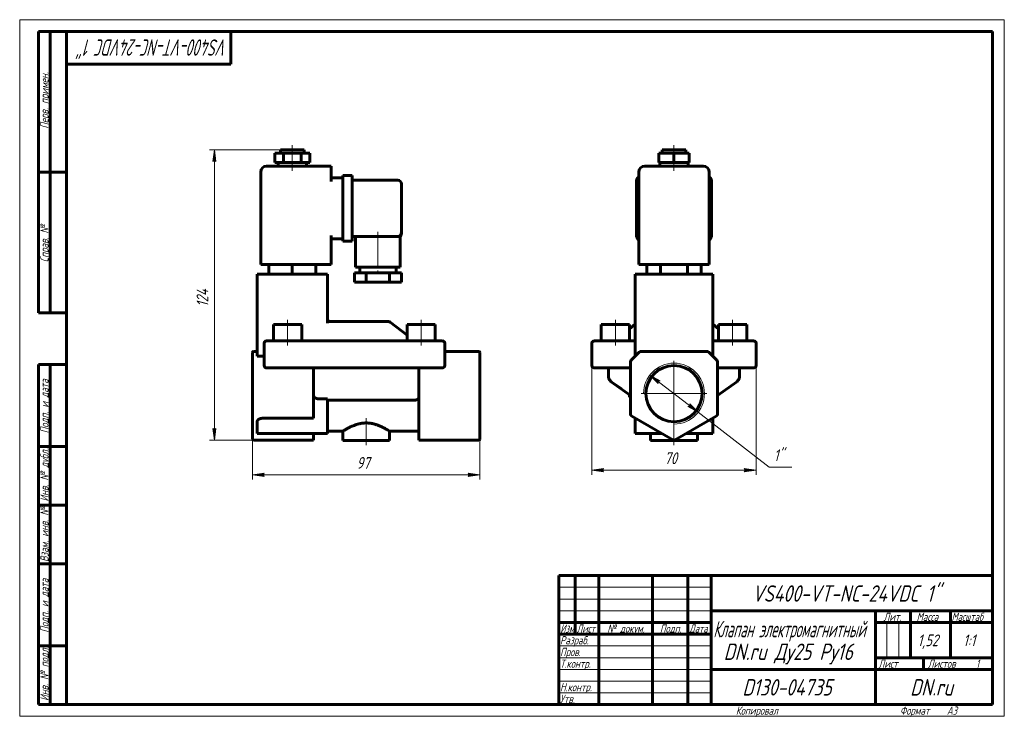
# Model space of a CAD drawing. Header units: millimetres. Extents: x 0 to 420, y 0 to 297.
import ezdxf

# ---------------------------------------------------------------- set-up
doc = ezdxf.new("R2010")
doc.units = ezdxf.units.MM
for name, pattern in [('K5LT_AXLED', [19.5, 15, -1.5, 1.5, -1.5]), ('K5LT_BASIC', [0]), ('K5LT_THIN', [0])]:
    doc.linetypes.add(name, pattern=pattern)
doc.layers.add('Системный слой', color=7, linetype='Continuous')
doc.layers.add('Системный слой (1)', color=251, linetype='Continuous', true_color=0x6c6c6c)
doc.styles.add('KDIMTEXTSTYLE', font='GOST_AU.SHX', dxfattribs={"width": 0.96, "oblique": 15, "height": 5})
doc.styles.add('KTEXTSTYLE', font='GOST_AU.SHX', dxfattribs={"width": 0.96, "height": 5})
doc.dimstyles.new('KDIMSTYLE (1.00)', dxfattribs={"dimtxt": 5, "dimasz": 1, "dimexe": 2, "dimexo": 0, "dimgap": 1, "dimtad": 1, "dimtxsty": 'KDIMTEXTSTYLE', "dimsah": 1, "dimcen": 0, "dimdle": 1, "dimadec": 0, "dimazin": 0, "dimtfac": 0.667, "dimtmove": 0, "dimatfit": 3, "dimfxl": 1, "dimtvp": 1, "dimtolj": 1, "dimtzin": 0, "dimarcsym": 0})

# ---------------------------------------------------------------- blocks, each defined once
blk = doc.blocks.new('U0')
at = {"layer": 'Системный слой (1)', "color": 150, "linetype": 'K5LT_BASIC', "lineweight": 60, "true_color": 0x0080ff}
for p, q in [((262.6, 163.88), (262.6, 163.87)), ((262.6, 163.87), (262.6, 163.88)), ((262.6, 163.88), (262.6, 163.88))]:
    blk.add_line(p, q, dxfattribs=at)
blk = doc.blocks.new('U1')
at = {"layer": 'Системный слой (1)', "color": 150, "linetype": 'K5LT_BASIC', "lineweight": 60, "true_color": 0x0080ff}
for p, q in [((295.6, 163.88), (295.6, 163.87)), ((295.6, 163.87), (295.6, 163.88)), ((295.6, 163.88), (295.6, 163.88))]:
    blk.add_line(p, q, dxfattribs=at)
blk = doc.blocks.new('D0')
at = {"layer": 'Системный слой (1)'}
for points in [[(244.1, 104.96), (249.1, 105.61), (248.6, 104.96), (249.1, 104.3)], [(309.1, 104.3), (314.1, 104.96), (309.1, 105.61), (309.6, 104.96)]]:
    blk.add_hatch(color=7, dxfattribs=at).paths.add_polyline_path(points)
at = {"layer": 'Системный слой (1)', "color": 7, "linetype": 'K5LT_THIN', "lineweight": 18}
for p, q in [((244.1, 154.32), (244.1, 102.96)), ((314.1, 154.32), (314.1, 102.96)), ((244.1, 104.96), (249.1, 105.61)), ((249.1, 105.61), (248.6, 104.96)), ((309.6, 104.96), (309.1, 105.61)), ((309.1, 105.61), (314.1, 104.96)), ((249.1, 104.3), (244.1, 104.96)), ((248.6, 104.96), (249.1, 104.3)), ((314.1, 104.96), (309.1, 104.3)), ((309.1, 104.3), (309.6, 104.96))]:
    blk.add_line(p, q, dxfattribs=at)
blk.add_wipeout([(275.02, 105.96), (275.02, 113.34), (282.86, 113.34), (282.86, 105.96)]).dxf.layer = 'Системный слой (1)'
blk.add_line((244.1, 104.96), (314.1, 104.96), dxfattribs=at)
at = {"layer": 'Системный слой (1)', "color": 7, "insert": (275.02, 112.54), "char_height": 5, "attachment_point": 1, "style": 'KTEXTSTYLE'}
blk.add_mtext('\\H5.0;\\W1.000;\\Q15;\\Q15;\\W0.965;70', dxfattribs=at)
blk = doc.blocks.new('KDIMARROW_01')
at = {"layer": 'Системный слой'}
blk.add_hatch(color=0, dxfattribs=at).paths.add_polyline_path([(-5, -0.66), (0, 0), (-5, 0.66), (-4.5, 0)])
at = {"layer": 'Системный слой', "color": 0, "linetype": 'K5LT_THIN', "lineweight": 18}
for p, q in [((-4.5, 0), (-5, 0.66)), ((-5, 0.66), (0, 0)), ((0, 0), (-5, -0.66)), ((-5, -0.66), (-4.5, 0))]:
    blk.add_line(p, q, dxfattribs=at)
at = {"layer": 'Системный слой (1)', "color": 0, "linetype": 'K5LT_THIN', "lineweight": 18}
blk.add_line((99.29, 137.57), (98.29, 137.57), dxfattribs=at)
blk = doc.blocks.new('D1')
at = {"layer": 'Системный слой (1)'}
for points in [[(273.17, 142.97), (268.81, 145.5), (272.36, 141.93), (272.37, 142.75)], [(289.4, 129.63), (285.84, 133.2), (285.84, 132.38), (285.04, 132.16)]]:
    blk.add_hatch(color=7, dxfattribs=at).paths.add_polyline_path(points)
at = {"layer": 'Системный слой (1)', "color": 7, "linetype": 'K5LT_THIN', "lineweight": 18}
for p, q in [((268.81, 145.5), (273.17, 142.97)), ((272.36, 141.93), (268.81, 145.5)), ((268.81, 145.5), (289.4, 129.63)), ((273.17, 142.97), (272.37, 142.75)), ((272.37, 142.75), (272.36, 141.93)), ((285.04, 132.16), (285.84, 132.38)), ((289.4, 129.63), (285.04, 132.16)), ((285.84, 132.38), (285.84, 133.2)), ((285.84, 133.2), (289.4, 129.63))]:
    blk.add_line(p, q, dxfattribs=at)
blk.add_wipeout([(321.71, 107.28), (321.71, 114.66), (327.14, 114.66), (327.14, 107.28)]).dxf.layer = 'Системный слой (1)'
for p, q in [((289.4, 129.63), (319.71, 106.28)), ((319.71, 106.28), (329.36, 106.28))]:
    blk.add_line(p, q, dxfattribs=at)
at = {"layer": 'Системный слой (1)', "color": 7, "insert": (321.71, 113.86), "char_height": 5, "attachment_point": 1, "style": 'KTEXTSTYLE'}
blk.add_mtext('\\H5.0;\\W1.000;\\Q15;\\Q15;\\W0.965;1"', dxfattribs=at)
blk = doc.blocks.new('U2')
at = {"layer": 'Системный слой (1)', "color": 30, "linetype": 'K5LT_AXLED', "lineweight": 18, "true_color": 0xff8000}
for q in [(279.1, 151.57), (265.1, 137.57), (293.1, 137.57), (279.1, 123.57)]:
    blk.add_line((279.1, 137.57), q, dxfattribs=at)
blk = doc.blocks.new('U3')
at = {"layer": 'Системный слой (1)', "color": 150, "linetype": 'K5LT_BASIC', "lineweight": 60, "true_color": 0x0080ff}
for p in [(162.79, 206.07), (162.79, 205.68), (162.79, 205.68)]:
    blk.add_line(p, (162.79, 205.68), dxfattribs=at)
blk = doc.blocks.new('U4')
at = {"layer": 'Системный слой (1)', "color": 150, "linetype": 'K5LT_BASIC', "lineweight": 60, "true_color": 0x0080ff}
for p, q in [((131.29, 121.57), (137.79, 121.57)), ((157.79, 121.57), (170.29, 121.57))]:
    blk.add_line(p, q, dxfattribs=at)
blk = doc.blocks.new('D2')
at = {"layer": 'Системный слой (1)'}
for points in [[(99.29, 102.96), (104.29, 103.61), (103.79, 102.96), (104.29, 102.3)], [(191.29, 102.3), (196.29, 102.96), (191.29, 103.61), (191.79, 102.96)]]:
    blk.add_hatch(color=7, dxfattribs=at).paths.add_polyline_path(points)
at = {"layer": 'Системный слой (1)', "color": 7, "linetype": 'K5LT_THIN', "lineweight": 18}
for p, q in [((99.29, 123.34), (99.29, 100.96)), ((196.29, 122.29), (196.29, 100.96)), ((99.29, 102.96), (104.29, 103.61)), ((104.29, 102.3), (99.29, 102.96)), ((104.29, 103.61), (103.79, 102.96)), ((103.79, 102.96), (104.29, 102.3)), ((191.79, 102.96), (191.29, 103.61)), ((191.29, 103.61), (196.29, 102.96)), ((196.29, 102.96), (191.29, 102.3)), ((191.29, 102.3), (191.79, 102.96))]:
    blk.add_line(p, q, dxfattribs=at)
blk.add_wipeout([(143.71, 103.96), (143.71, 111.34), (151.55, 111.34), (151.55, 103.96)]).dxf.layer = 'Системный слой (1)'
blk.add_line((99.29, 102.96), (196.29, 102.96), dxfattribs=at)
at = {"layer": 'Системный слой (1)', "color": 7, "insert": (143.71, 110.54), "char_height": 5, "attachment_point": 1, "style": 'KTEXTSTYLE'}
blk.add_mtext('\\H5.0;\\W1.000;\\Q15;\\Q15;\\W0.965;97', dxfattribs=at)
blk = doc.blocks.new('D3')
at = {"layer": 'Системный слой (1)'}
for points in [[(83.69, 236.57), (83.03, 241.57), (82.37, 236.57), (83.03, 237.07)], [(83.03, 117.72), (83.69, 122.72), (83.03, 122.22), (82.37, 122.72)]]:
    blk.add_hatch(color=7, dxfattribs=at).paths.add_polyline_path(points)
at = {"layer": 'Системный слой (1)', "color": 7, "linetype": 'K5LT_THIN', "lineweight": 18}
for p, q in [((111.29, 241.57), (81.03, 241.57)), ((82.37, 236.57), (83.03, 241.57)), ((83.03, 241.57), (83.69, 236.57)), ((83.03, 237.07), (82.37, 236.57)), ((83.69, 236.57), (83.03, 237.07)), ((83.03, 117.72), (82.37, 122.72)), ((82.37, 122.72), (83.03, 122.22)), ((83.03, 122.22), (83.69, 122.72)), ((83.69, 122.72), (83.03, 117.72)), ((99.79, 117.72), (81.03, 117.72))]:
    blk.add_line(p, q, dxfattribs=at)
blk.add_wipeout([(82.03, 174.57), (74.65, 174.57), (74.65, 184.31), (82.03, 184.31)]).dxf.layer = 'Системный слой (1)'
blk.add_line((83.03, 241.57), (83.03, 117.72), dxfattribs=at)
at = {"layer": 'Системный слой (1)', "color": 7, "insert": (75.45, 174.57), "char_height": 5, "attachment_point": 1, "rotation": 90, "style": 'KTEXTSTYLE'}
blk.add_mtext('\\H5.0;\\W1.000;\\Q15;\\Q15;\\W0.965;124', dxfattribs=at)
blk = doc.blocks.new('U5')
at = {"color": 7, "linetype": 'K5LT_THIN', "lineweight": 18}
for p, q in [((0, 0), (0, 297)), ((0, 297), (420, 297)), ((420, 297), (420, 0)), ((230, 55), (295, 55)), ((230, 50), (295, 50)), ((230, 45), (295, 45)), ((369.96, 25), (369.96, 40)), ((374.98, 25), (374.98, 40)), ((230, 30), (295, 30)), ((230, 25), (295, 25)), ((230, 20), (295, 20)), ((230, 15), (295, 15)), ((230, 10), (295, 10)), ((420, 0), (0, 0))]:
    blk.add_line(p, q, dxfattribs=at)
at = {"color": 150, "linetype": 'K5LT_BASIC', "lineweight": 60, "true_color": 0x0080ff}
for p, q in [((8, 172), (8, 292)), ((20, 292), (8, 292)), ((13, 172), (13, 292)), ((20, 5), (20, 292)), ((20, 292), (415, 292)), ((90, 292), (90, 278)), ((415, 292), (415, 5)), ((90, 278), (20, 278)), ((20, 232), (8, 232)), ((20, 172), (8, 172)), ((8, 5), (8, 150)), ((20, 150), (8, 150)), ((13, 5), (13, 150)), ((20, 115), (8, 115)), ((20, 90), (8, 90)), ((20, 65), (8, 65)), ((230, 60), (415, 60)), ((230, 5), (230, 60)), ((237, 35), (237, 60)), ((247, 5), (247, 60)), ((270, 5), (270, 60)), ((285, 5), (285, 60)), ((295, 5), (295, 60)), ((295, 45), (415, 45)), ((365, 5), (365, 45)), ((380, 25), (380, 45)), ((397, 25), (397, 45)), ((230, 40), (295, 40)), ((365, 40), (380, 40)), ((380, 40), (415, 40)), ((230, 35), (295, 35)), ((20, 30), (8, 30)), ((365, 25), (415, 25)), ((385.57, 20), (385.57, 25)), ((295, 20), (365, 20)), ((365, 20), (415, 20)), ((20, 5), (8, 5)), ((415, 5), (20, 5))]:
    blk.add_line(p, q, dxfattribs=at)
at = {"color": 7, "attachment_point": 1, "style": 'KTEXTSTYLE'}
for s, insert, char_height, rotation in [('\\H5.0;\\W1.000;\\Q15;\\Q15;\\W0.757;\\H7.00;VS400-VT-NC-24VDC 1"', (88.73, 281.64), 7, 180), ('\\H5.0;\\W1.000;\\Q15;\\Q15;\\W0.965;\\H3.50;Перв. примен.', (8.82, 250.52), 3.5, 90), ('\\H5.0;\\W1.000;\\Q15;\\Q15;\\W0.965;\\H3.50;Справ. №', (8.82, 193.63), 3.5, 90), ('\\H5.0;\\W1.000;\\Q15;\\Q15;\\W0.965;\\H3.50;Подп. и дата', (8.82, 120.66), 3.5, 90), ('\\H5.0;\\W1.000;\\Q15;\\Q15;\\W0.965;\\H3.50;Инв. № дубл.', (8.82, 91.57), 3.5, 90), ('\\H5.0;\\W1.000;\\Q15;\\Q15;\\W0.965;\\H3.50;Взам. инв. №', (8.82, 65.8), 3.5, 90), ('\\H5.0;\\W1.000;\\Q15;\\Q15;\\W0.965;\\H3.50;Подп. и дата', (8.82, 35.66), 3.5, 90), ('\\H5.0;\\W1.000;\\Q15;\\Q15;\\W0.965;\\H3.50;Инв. № подл.', (8.82, 6.57), 3.5, 90)]:
    blk.add_mtext(s, dxfattribs=dict(at, insert=insert, char_height=char_height, rotation=rotation))
for s, insert, char_height in [('\\H5.0;\\W1.000;\\Q15;\\Q15;\\W0.965;\\H7.00;VS400-VT-NC-24VDC 1"', (312.42, 55.86), 7), ('\\H5.0;\\W1.000;\\Q15;\\Q15;\\W0.965;\\H3.50;Лит.', (368.47, 44.18), 3.5), ('\\H5.0;\\W1.000;\\Q15;\\Q15;\\W0.965;\\H3.50;Масса', (382.58, 44.18), 3.5), ('\\H5.0;\\W1.000;\\Q15;\\Q15;\\W0.930;\\H3.50;Масштаб', (397.52, 44.18), 3.5), ('\\H5.0;\\W1.000;\\Q15;\\Q15;\\W0.784;\\H3.50;Изм.', (230.62, 39.18), 3.5), ('\\H5.0;\\W1.000;\\Q15;\\Q15;\\W0.799;\\H3.50;Лист', (237.61, 39.18), 3.5), ('\\H5.0;\\W1.000;\\Q15;\\Q15;\\W0.965;\\H3.50;№ докум.', (250.63, 39.18), 3.5), ('\\H5.0;\\W1.000;\\Q15;\\Q15;\\W0.965;\\H3.50;Подп.', (273.1, 39.18), 3.5), ('\\H5.0;\\W1.000;\\Q15;\\Q15;\\W0.799;\\H3.50;Дата', (285.61, 39.18), 3.5), ('\\H5.0;\\W1.000;\\Q15;\\Q15;\\W0.672;\\H7.00;Клапан электромагнитный', (295.88, 40.69), 7), ('\\H5.0;\\W1.000;\\Q15;\\Q15;\\W0.965;\\H3.50;Разраб.', (230.5, 34.18), 3.5), ('\\H5.0;\\W1.000;\\Q15;\\Q15;\\W0.965;1,52', (383.03, 34.9), 5), ('\\H5.0;\\W1.000;\\Q15;\\Q15;\\W0.965;{\\c16711680;1:1}', (402.44, 34.9), 5), ('\\H5.0;\\W1.000;\\Q15;\\Q15;\\W0.965;\\H7.00;DN.ru Ду25 Ру16', (300.3, 31.02), 7), ('\\H5.0;\\W1.000;\\Q15;\\Q15;\\W0.965;\\H3.50;Пров.', (230.5, 29.18), 3.5), ('\\H5.0;\\W1.000;\\Q15;\\Q15;\\W0.965;\\H3.50;Т.контр.', (230.5, 24.18), 3.5), ('\\H5.0;\\W1.000;\\Q15;\\Q15;\\W0.965;\\H3.50;Лист', (366.32, 24.18), 3.5), ('\\H5.0;\\W1.000;\\Q15;\\Q15;\\W0.965;\\H3.50;Листов', (387.36, 24.18), 3.5), ('\\H5.0;\\W1.000;\\Q15;\\Q15;\\W0.965;\\H3.50;1', (407.91, 24.18), 3.5), ('\\H5.0;\\W1.000;\\Q15;\\Q15;\\W0.965;\\H3.50;Н.контр.', (230.5, 14.18), 3.5), ('\\H5.0;\\W1.000;\\Q15;\\Q15;\\W0.965;\\H7.00;D130-04735', (308.26, 15.86), 7), ('\\H5.0;\\W1.000;\\Q15;\\Q15;\\W0.965;\\H7.00;DN.ru', (379.84, 15.86), 7), ('\\H5.0;\\W1.000;\\Q15;\\Q15;\\W0.965;\\H3.50;Утв.', (230.5, 9.18), 3.5), ('\\H5.0;\\W1.000;\\Q15;\\Q15;\\W0.965;\\H3.50;Копировал', (305.5, 4.18), 3.5), ('\\H5.0;\\W1.000;\\Q15;\\Q15;\\W0.965;\\H3.50;Формат', (375.5, 4.18), 3.5), ('\\H5.0;\\W1.000;\\Q15;\\Q15;\\W0.965;\\H3.50;A3', (395.5, 4.18), 3.5)]:
    blk.add_mtext(s, dxfattribs=dict(at, insert=insert, char_height=char_height))

msp = doc.modelspace()

# ---------------------------------------------------------------- linework, layer by layer
at = {"layer": 'Системный слой (1)', "color": 150, "linetype": 'K5LT_BASIC', "lineweight": 60, "true_color": 0x0080ff}
for p, q in [((108.794, 236.065), (108.794, 240.065)), ((108.794, 240.065), (112.544, 240.065)), ((111.294, 240.065), (111.294, 241.565)), ((111.294, 241.565), (121.294, 241.565)), ((112.544, 236.065), (112.544, 240.065)), ((112.544, 240.065), (120.044, 240.065)), ((120.044, 236.065), (120.044, 240.065)), ((120.044, 240.065), (123.794, 240.065)), ((121.294, 240.065), (121.294, 241.565)), ((123.794, 236.065), (123.794, 240.065)), ((272.608, 240.065), (279.103, 240.065)), ((272.608, 236.065), (272.608, 240.065)), ((274.103, 240.065), (274.103, 241.565)), ((274.103, 241.565), (284.103, 241.565)), ((279.103, 236.065), (279.103, 240.065)), ((279.103, 240.065), (285.598, 240.065)), ((284.103, 240.065), (284.103, 241.565)), ((285.598, 236.065), (285.598, 240.065)), ((108.794, 236.065), (112.544, 236.065)), ((110.294, 234.565), (110.294, 236.065)), ((112.544, 236.065), (120.044, 236.065)), ((120.044, 236.065), (123.794, 236.065)), ((122.294, 234.565), (122.294, 236.065)), ((272.608, 236.065), (279.103, 236.065)), ((273.103, 234.565), (273.103, 236.065)), ((279.103, 236.065), (285.598, 236.065)), ((285.103, 234.565), (285.103, 236.065)), ((102.794, 192.565), (102.794, 232.065)), ((132.794, 234.565), (105.294, 234.565)), ((132.794, 234.565), (132.794, 232.065)), ((132.794, 228.065), (132.794, 232.065)), ((264.103, 192.565), (264.103, 232.065)), ((291.603, 234.565), (266.603, 234.565)), ((294.103, 192.565), (294.103, 232.065)), ((132.794, 229.565), (137.794, 229.565)), ((137.794, 230.565), (141.794, 230.565)), ((137.794, 228.065), (137.794, 230.565)), ((137.794, 228.065), (137.794, 205.065)), ((141.794, 230.565), (141.794, 228.065)), ((141.794, 228.565), (161.294, 228.565)), ((141.794, 228.065), (141.794, 205.065)), ((162.794, 227.065), (162.794, 206.065)), ((263.103, 205.065), (263.103, 228.065)), ((295.103, 228.065), (295.103, 205.065)), ((162.794, 206.065), (162.794, 205.683)), ((132.794, 192.565), (132.794, 205.065)), ((132.794, 203.565), (137.794, 203.565)), ((137.794, 202.565), (137.794, 205.065)), ((137.794, 202.565), (141.794, 202.565)), ((141.794, 205.065), (141.794, 202.565)), ((141.794, 204.565), (161.294, 204.565)), ((143.294, 204.565), (143.294, 191.565)), ((161.294, 204.565), (162.294, 204.565)), ((162.294, 204.565), (162.294, 191.565)), ((162.794, 205.683), (162.794, 205.683)), ((162.794, 205.683), (162.794, 205.683)), ((162.794, 205.683), (162.794, 205.683)), ((105.294, 192.565), (102.794, 192.565)), ((105.294, 192.565), (132.794, 192.565)), ((106.294, 192.565), (106.294, 188.565)), ((116.294, 192.565), (116.294, 188.565)), ((126.294, 192.565), (126.294, 188.565)), ((142.794, 189.065), (142.794, 185.065)), ((147.794, 189.065), (142.794, 189.065)), ((162.294, 191.565), (143.294, 191.565)), ((145.044, 191.565), (145.044, 189.065)), ((157.794, 189.065), (147.794, 189.065)), ((147.794, 189.065), (147.794, 185.065)), ((162.794, 189.065), (157.794, 189.065)), ((157.794, 189.065), (157.794, 185.065)), ((160.544, 191.565), (160.544, 189.065)), ((162.794, 189.065), (162.794, 185.065)), ((266.603, 192.565), (264.103, 192.565)), ((266.603, 192.565), (291.603, 192.565)), ((267.556, 192.565), (267.556, 188.565)), ((273.329, 192.565), (273.329, 188.565)), ((284.876, 192.565), (284.876, 188.565)), ((290.65, 192.565), (290.65, 188.565)), ((294.103, 192.565), (291.603, 192.565)), ((101.294, 188.565), (101.294, 153.565)), ((128.794, 188.565), (101.294, 188.565)), ((128.794, 188.565), (131.294, 188.565)), ((131.294, 188.565), (131.294, 167.628)), ((147.794, 185.065), (142.794, 185.065)), ((157.794, 185.065), (147.794, 185.065)), ((162.794, 185.065), (157.794, 185.065)), ((295.603, 188.565), (262.603, 188.565)), ((262.603, 188.565), (262.603, 153.565)), ((295.603, 188.565), (295.603, 153.565)), ((157.456, 168.275), (132.294, 168.275)), ((158.062, 168.071), (165.294, 162.563)), ((108.294, 160.065), (108.294, 167.065)), ((108.294, 167.065), (120.294, 167.065)), ((120.294, 160.065), (120.294, 167.065)), ((165.294, 160.065), (165.294, 167.065)), ((165.294, 167.065), (177.294, 167.065)), ((177.294, 160.065), (177.294, 167.065)), ((248.103, 167.065), (260.103, 167.065)), ((248.103, 160.065), (248.103, 167.065)), ((262.603, 167.133), (260.103, 165.229)), ((260.103, 160.065), (260.103, 167.065)), ((262.603, 163.883), (262.603, 163.888)), ((295.603, 167.133), (298.103, 165.229)), ((295.603, 163.883), (295.603, 163.888)), ((298.103, 160.065), (298.103, 167.065)), ((298.103, 167.065), (310.103, 167.065)), ((310.103, 160.065), (310.103, 167.065)), ((105.294, 160.065), (107.294, 160.065)), ((178.294, 160.065), (107.294, 160.065)), ((178.294, 160.065), (180.294, 160.065)), ((245.103, 160.065), (247.103, 160.065)), ((247.103, 160.065), (262.603, 160.065)), ((295.603, 160.065), (311.103, 160.065)), ((311.103, 160.065), (313.103, 160.065)), ((101.294, 155.565), (99.794, 155.565)), ((104.294, 159.065), (104.294, 149.565)), ((181.294, 149.565), (181.294, 159.065)), ((181.294, 155.565), (195.794, 155.565)), ((244.103, 159.065), (244.103, 149.565)), ((293.189, 155.565), (265.017, 155.565)), ((314.103, 159.065), (314.103, 149.565)), ((99.294, 154.919), (99.294, 155.065)), ((99.294, 151.505), (99.294, 154.919)), ((99.294, 151.151), (99.294, 151.505)), ((101.294, 153.565), (104.294, 153.565)), ((196.294, 155.065), (196.294, 154.919)), ((196.294, 151.505), (196.294, 154.919)), ((196.294, 151.505), (196.294, 151.151)), ((264.31, 155.272), (260.896, 151.858)), ((297.31, 151.858), (293.896, 155.272)), ((99.294, 128.824), (99.294, 151.151)), ((107.294, 148.565), (105.294, 148.565)), ((107.294, 148.565), (178.294, 148.565)), ((125.294, 128.824), (125.294, 148.565)), ((170.294, 128.824), (170.294, 148.565)), ((180.294, 148.565), (178.294, 148.565)), ((196.294, 128.824), (196.294, 151.151)), ((247.103, 148.565), (245.103, 148.565)), ((247.103, 148.565), (260.603, 148.565)), ((251.103, 148.565), (251.103, 145.083)), ((260.603, 151.151), (260.603, 128.824)), ((297.603, 128.824), (297.603, 151.151)), ((297.603, 148.565), (311.103, 148.565)), ((307.103, 148.565), (307.103, 145.083)), ((313.103, 148.565), (311.103, 148.565)), ((260.603, 136.761), (252.361, 142.64)), ((252.361, 142.64), (256.649, 139.581)), ((305.845, 142.64), (297.603, 136.761)), ((127.614, 135.335), (131.294, 135.335)), ((131.294, 135.335), (131.294, 120.565)), ((131.294, 134.807), (168.493, 134.807)), ((260.103, 137.009), (260.103, 137.118)), ((260.103, 136.009), (260.103, 137.009)), ((260.255, 137.009), (260.103, 137.009)), ((260.603, 136.009), (260.103, 136.009)), ((99.294, 128.391), (99.294, 128.824)), ((99.294, 118.287), (99.294, 128.391)), ((125.294, 127.091), (103.794, 127.091)), ((125.294, 128.824), (125.294, 127.958)), ((125.294, 127.091), (125.294, 127.958)), ((170.294, 127.958), (170.294, 128.824)), ((170.294, 117.854), (170.294, 127.958)), ((196.294, 128.824), (196.294, 128.391)), ((196.294, 118.287), (196.294, 128.391)), ((261.103, 127.958), (278.603, 117.854)), ((262.603, 127.091), (262.603, 120.565)), ((279.603, 117.854), (297.103, 127.958)), ((295.603, 127.091), (295.603, 120.565)), ((101.294, 125.648), (101.294, 120.565)), ((99.294, 118.22), (99.294, 118.287)), ((99.794, 117.72), (125.294, 117.72)), ((103.794, 120.565), (101.294, 120.565)), ((131.294, 120.565), (103.794, 120.565)), ((125.294, 117.854), (125.294, 120.565)), ((125.294, 117.854), (125.294, 117.72)), ((137.794, 121.565), (137.794, 117.565)), ((157.794, 121.565), (157.794, 117.565)), ((170.294, 117.72), (170.294, 117.854)), ((170.294, 117.72), (195.794, 117.72)), ((196.294, 118.287), (196.294, 118.22)), ((265.103, 120.565), (262.603, 120.565)), ((273.907, 120.565), (265.103, 120.565)), ((269.103, 120.565), (269.103, 117.565)), ((293.103, 120.565), (284.299, 120.565)), ((289.103, 120.565), (289.103, 117.565)), ((295.603, 120.565), (293.103, 120.565)), ((157.794, 117.565), (137.794, 117.565)), ((289.103, 117.565), (269.103, 117.565))]:
    msp.add_line(p, q, dxfattribs=at)
at = {"layer": 'Системный слой (1)', "color": 30, "linetype": 'K5LT_AXLED', "lineweight": 18, "true_color": 0xff8000}
for p, q in [((116.294, 238.065), (116.294, 243.565)), ((279.103, 238.065), (279.103, 243.565)), ((116.294, 232.565), (116.294, 238.065)), ((279.103, 232.565), (279.103, 238.065)), ((152.794, 206.565), (152.794, 187.065)), ((114.294, 158.065), (114.294, 169.065)), ((171.294, 158.065), (171.294, 169.065)), ((254.103, 158.065), (254.103, 169.065)), ((304.103, 158.065), (304.103, 169.065))]:
    msp.add_line(p, q, dxfattribs=at)
at = {"layer": 'Системный слой (1)', "color": 150, "linetype": 'K5LT_BASIC', "lineweight": 60, "true_color": 0x0080ff}
msp.add_circle((279.103, 137.565), 12, dxfattribs=at)
for centre, radius, start, end in [((105.294, 232.065), 2.5, 90, 180), ((266.603, 232.065), 2.5, 90, 180), ((291.603, 232.065), 2.5, 0, 90), ((161.294, 227.065), 1.5, 0, 90), ((265.603, 228.065), 2.5, 126.8699, 180), ((292.603, 228.065), 2.5, 0, 53.1301), ((161.294, 206.065), 1.5, 270, 0), ((161.294, 206.065), 1.5, 270.61726, 0), ((161.294, 205.683), 1.5, 311.81031, 0), ((265.603, 205.065), 2.5, 180, 233.1301), ((292.603, 205.065), 2.5, 306.8699, 0), ((132.294, 169.275), 1, 180, 270), ((157.456, 167.275), 1, 52.70853, 90), ((105.294, 159.065), 1, 90, 180), ((180.294, 159.065), 1, 0, 90), ((245.103, 159.065), 1, 90, 180), ((313.103, 159.065), 1, 0, 90), ((99.794, 155.065), 0.5, 90, 180), ((195.794, 155.065), 0.5, 0, 90), ((265.017, 154.565), 1, 90, 135), ((293.189, 154.565), 1, 45, 90), ((261.603, 151.151), 1, 135, 180), ((296.603, 151.151), 1, 0, 45), ((105.294, 149.565), 1, 180, 270), ((180.294, 149.565), 1, 270, 0), ((245.103, 149.565), 1, 180, 270), ((313.103, 149.565), 1, 270, 0), ((261.603, 128.824), 1, 180, 240), ((296.603, 128.824), 1, 300, 0), ((99.794, 118.22), 0.5, 180, 270), ((195.794, 118.22), 0.5, 270, 0), ((279.103, 118.72), 1, 240, 300)]:
    msp.add_arc(centre, radius, start, end, dxfattribs=at)
at = {"layer": 'Системный слой (1)', "color": 7, "linetype": 'K5LT_THIN', "lineweight": 18}
msp.add_arc((279.103, 137.565), 13, 270, 180, dxfattribs=at)
at = {"layer": 'Системный слой (1)', "color": 150, "linetype": 'K5LT_BASIC', "lineweight": 60, "true_color": 0x0080ff}
for points, knots in [([(162.794, 205.683), (162.794, 205.683), (162.794, 205.682), (162.794, 205.678), (162.794, 205.674), (162.793, 205.665), (162.793, 205.661), (162.793, 205.646), (162.793, 205.636), (162.792, 205.607), (162.791, 205.588), (162.786, 205.529), (162.782, 205.491), (162.765, 205.386), (162.751, 205.322), (162.713, 205.194), (162.69, 205.131), (162.635, 205.009), (162.603, 204.949), (162.533, 204.836), (162.494, 204.781), (162.446, 204.724), (162.442, 204.718), (162.423, 204.696), (162.41, 204.681), (162.386, 204.655), (162.375, 204.643), (162.355, 204.623), (162.346, 204.614), (162.33, 204.599), (162.323, 204.592), (162.308, 204.578), (162.301, 204.572), (162.294, 204.565)], [0.0047483, 0.0047483, 0.0047483, 0.0047483, 0.0189931, 0.0189931, 0.1590787, 0.1590787, 0.3324021, 0.3324021, 0.6790491, 0.6790491, 1.372343, 1.372343, 2.7589308, 2.7589308, 5.124437, 5.124437, 7.509409, 7.509409, 9.8986523, 9.8986523, 12.2816114, 12.2816114, 12.5561389, 12.5561389, 13.2771072, 13.2771072, 13.8449686, 13.8449686, 14.2922372, 14.2922372, 14.6445226, 14.6445226, 14.996808, 14.996808, 14.996808, 14.996808]), ([(162.794, 205.683), (162.794, 205.683), (162.794, 205.683), (162.794, 205.683), (162.794, 205.682), (162.794, 205.678), (162.794, 205.674), (162.793, 205.664), (162.793, 205.659), (162.793, 205.643), (162.793, 205.632), (162.792, 205.62), (162.792, 205.619), (162.791, 205.597), (162.79, 205.577), (162.784, 205.513), (162.779, 205.47), (162.76, 205.362), (162.745, 205.298), (162.705, 205.17), (162.68, 205.108), (162.623, 204.986), (162.591, 204.927), (162.518, 204.815), (162.478, 204.761), (162.394, 204.662), (162.35, 204.616), (162.303, 204.574)], [0.0107628, 0.0107628, 0.0107628, 0.0107628, 0.0110204, 0.0110204, 0.0322883, 0.0322883, 0.1716786, 0.1716786, 0.3648827, 0.3648827, 0.7512909, 0.7512909, 0.7851429, 0.7851429, 1.5241073, 1.5241073, 3.0589774, 3.0589774, 5.4290278, 5.4290278, 7.8162344, 7.8162344, 10.2067569, 10.2067569, 12.5891959, 12.5891959, 14.8465543, 14.8465543, 14.8465543, 14.8465543]), ([(162.794, 205.683), (162.794, 205.676), (162.794, 205.669), (162.793, 205.655), (162.793, 205.647), (162.793, 205.631), (162.792, 205.623), (162.792, 205.607), (162.791, 205.6), (162.79, 205.583), (162.79, 205.574), (162.789, 205.565)], [0, 0, 0, 0, 0.8760259, 0.8760259, 1.8760259, 1.8760259, 2.8760259, 2.8760259, 3.8760259, 3.8760259, 5, 5, 5, 5]), ([(162.794, 205.683), (162.794, 205.676), (162.794, 205.669), (162.793, 205.655), (162.793, 205.647), (162.793, 205.631), (162.792, 205.623), (162.792, 205.608), (162.791, 205.6), (162.79, 205.583), (162.79, 205.575), (162.789, 205.566)], [0, 0, 0, 0, 0.8807643, 0.8807643, 1.8807643, 1.8807643, 2.8807643, 2.8807643, 3.8807643, 3.8807643, 5, 5, 5, 5]), ([(252.361, 142.64), (252.36, 142.641), (252.359, 142.641), (252.356, 142.644), (252.353, 142.646), (252.346, 142.651), (252.342, 142.654), (252.328, 142.664), (252.319, 142.67), (252.293, 142.69), (252.276, 142.703), (252.224, 142.743), (252.19, 142.771), (252.091, 142.855), (252.027, 142.915), (251.872, 143.072), (251.785, 143.173), (251.623, 143.388), (251.55, 143.501), (251.418, 143.737), (251.36, 143.86), (251.261, 144.112), (251.22, 144.241), (251.156, 144.503), (251.133, 144.635), (251.109, 144.869), (251.103, 144.969), (251.103, 145.074), (251.103, 145.078), (251.103, 145.083)], [0.0064229, 0.0064229, 0.0064229, 0.0064229, 0.0256916, 0.0256916, 0.0900783, 0.0900783, 0.1994252, 0.1994252, 0.4181192, 0.4181192, 0.855507, 0.855507, 1.7238599, 1.7238599, 3.4605655, 3.4605655, 6.1310511, 6.1310511, 8.8221797, 8.8221797, 11.5246771, 11.5246771, 14.2239164, 14.2239164, 16.904994, 16.904994, 18.9098373, 18.9098373, 18.9963665, 18.9963665, 18.9963665, 18.9963665]), ([(305.845, 142.64), (305.846, 142.641), (305.846, 142.641), (305.85, 142.644), (305.852, 142.646), (305.859, 142.651), (305.864, 142.654), (305.877, 142.663), (305.885, 142.67), (305.911, 142.689), (305.928, 142.702), (305.979, 142.741), (306.012, 142.768), (306.11, 142.851), (306.173, 142.909), (306.327, 143.065), (306.415, 143.166), (306.577, 143.38), (306.651, 143.493), (306.783, 143.729), (306.842, 143.851), (306.941, 144.103), (306.983, 144.232), (307.047, 144.493), (307.071, 144.626), (307.096, 144.862), (307.102, 144.966), (307.103, 145.074), (307.103, 145.078), (307.103, 145.083)], [0.0061296, 0.0061296, 0.0061296, 0.0061296, 0.0245184, 0.0245184, 0.0889294, 0.0889294, 0.1962477, 0.1962477, 0.4108843, 0.4108843, 0.8401573, 0.8401573, 1.6925739, 1.6925739, 3.397407, 3.397407, 6.067153, 6.067153, 8.7582447, 8.7582447, 11.4605611, 11.4605611, 14.1603181, 14.1603181, 16.8417749, 16.8417749, 18.9098348, 18.9098348, 18.9963629, 18.9963629, 18.9963629, 18.9963629]), ([(252.361, 142.64), (252.361, 142.64), (252.361, 142.64), (252.361, 142.64), (252.36, 142.64), (252.36, 142.64), (252.36, 142.641), (252.36, 142.641), (252.36, 142.641), (252.359, 142.641), (252.358, 142.642), (252.357, 142.643), (252.356, 142.643), (252.353, 142.645), (252.351, 142.647), (252.346, 142.651), (252.342, 142.653), (252.333, 142.66), (252.328, 142.664), (252.318, 142.671), (252.313, 142.675), (252.299, 142.685), (252.291, 142.691), (252.283, 142.698)], [0.0021694, 0.0021694, 0.0021694, 0.0021694, 0.0086775, 0.0086775, 0.0246521, 0.0246521, 0.0558123, 0.0558123, 0.1181327, 0.1181327, 0.2427735, 0.2427735, 0.4898857, 0.4898857, 0.9819408, 0.9819408, 1.9638816, 1.9638816, 3.3638816, 3.3638816, 4.7638816, 4.7638816, 7, 7, 7, 7]), ([(305.845, 142.64), (305.847, 142.641), (305.848, 142.643), (305.853, 142.646), (305.855, 142.648), (305.862, 142.652), (305.866, 142.655), (305.875, 142.662), (305.881, 142.666), (305.891, 142.674), (305.896, 142.678), (305.909, 142.687), (305.916, 142.692), (305.923, 142.698)], [0, 0, 0, 0, 0.4857617, 0.4857617, 1.133444, 1.133444, 2.266888, 2.266888, 3.666888, 3.666888, 5.066888, 5.066888, 7, 7, 7, 7]), ([(127.614, 135.335), (127.587, 135.335), (127.539, 135.335), (127.483, 135.337), (127.429, 135.34), (127.367, 135.344), (127.286, 135.351), (127.226, 135.358), (127.173, 135.366), (127.122, 135.373), (127.052, 135.386), (126.977, 135.401), (126.903, 135.418), (126.831, 135.438), (126.762, 135.458), (126.694, 135.48), (126.629, 135.504), (126.567, 135.528), (126.507, 135.554), (126.449, 135.58), (126.393, 135.608), (126.339, 135.636), (126.288, 135.665), (126.238, 135.694), (126.19, 135.725), (126.144, 135.755), (126.095, 135.79), (126.05, 135.824), (126.013, 135.853), (125.976, 135.883), (125.938, 135.916), (125.894, 135.956), (125.856, 135.993), (125.818, 136.03), (125.782, 136.069), (125.746, 136.109), (125.711, 136.15), (125.676, 136.193), (125.643, 136.237), (125.61, 136.282), (125.578, 136.328), (125.546, 136.376), (125.516, 136.426), (125.486, 136.477), (125.458, 136.529), (125.431, 136.583), (125.404, 136.638), (125.38, 136.693), (125.356, 136.75), (125.334, 136.808), (125.317, 136.855), (125.304, 136.894), (125.298, 136.914), (125.294, 136.927)], [0, 0, 0, 0, 0.0276237, 0.0476922, 0.0549695, 0.0820584, 0.1087424, 0.1352476, 0.1422737, 0.1612645, 0.186962, 0.2122101, 0.2373243, 0.2618283, 0.2858657, 0.3091144, 0.3320459, 0.3541428, 0.3757192, 0.3965796, 0.4172418, 0.4372833, 0.456906, 0.4758739, 0.4946182, 0.5128619, 0.5308353, 0.5543578, 0.5681853, 0.5778084, 0.6011883, 0.6186873, 0.6361964, 0.6537743, 0.6714124, 0.6891597, 0.7069574, 0.7249851, 0.7431919, 0.7617068, 0.780349, 0.7993335, 0.8185343, 0.8380263, 0.8576056, 0.8774391, 0.8974485, 0.9177179, 0.9380637, 0.9585958, 0.9792382, 0.9868153, 1, 1, 1, 1]), ([(168.493, 134.807), (168.509, 134.807), (168.54, 134.807), (168.586, 134.808), (168.633, 134.81), (168.679, 134.813), (168.725, 134.817), (168.771, 134.821), (168.817, 134.827), (168.863, 134.833), (168.909, 134.84), (168.955, 134.848), (169, 134.857), (169.046, 134.867), (169.092, 134.878), (169.138, 134.89), (169.184, 134.903), (169.23, 134.918), (169.278, 134.934), (169.328, 134.952), (169.39, 134.977), (169.461, 135.008), (169.538, 135.045), (169.605, 135.082), (169.661, 135.115), (169.709, 135.145), (169.761, 135.18), (169.821, 135.223), (169.882, 135.271), (169.937, 135.317), (169.979, 135.355), (170.012, 135.387), (170.042, 135.416), (170.072, 135.447), (170.107, 135.485), (170.146, 135.529), (170.188, 135.579), (170.223, 135.624), (170.251, 135.662), (170.274, 135.693), (170.287, 135.712), (170.294, 135.722)], [0, 0, 0, 0, 0.0220833, 0.044104, 0.0660751, 0.0879896, 0.1098869, 0.1317914, 0.1537101, 0.1756373, 0.1975675, 0.2195839, 0.2416838, 0.2639454, 0.2862829, 0.3088336, 0.3315268, 0.3544323, 0.3774152, 0.4030703, 0.4313241, 0.4722508, 0.5129881, 0.5535012, 0.5808703, 0.6054523, 0.6342215, 0.6695123, 0.7111693, 0.745181, 0.7719621, 0.7914467, 0.8107177, 0.8313677, 0.8536022, 0.8848223, 0.9155257, 0.9456951, 0.9658819, 0.9839888, 1, 1, 1, 1]), ([(157.794, 121.565), (157.793, 121.565), (157.787, 121.569), (157.756, 121.589), (157.705, 121.62), (157.634, 121.664), (157.534, 121.726), (157.397, 121.811), (157.212, 121.922), (157.011, 122.042), (156.803, 122.165), (156.592, 122.288), (156.359, 122.421), (156.105, 122.563), (155.83, 122.714), (155.539, 122.869), (155.234, 123.028), (154.919, 123.186), (154.597, 123.344), (154.235, 123.513), (153.819, 123.7), (153.332, 123.905), (152.785, 124.118), (152.182, 124.331), (151.531, 124.533), (150.88, 124.705), (150.25, 124.84), (149.662, 124.94), (149.098, 125.011), (148.551, 125.056), (148.117, 125.073), (147.763, 125.076), (147.459, 125.072), (147.1, 125.058), (146.673, 125.028), (146.155, 124.973), (145.544, 124.88), (144.931, 124.756), (144.404, 124.626), (143.96, 124.502), (143.505, 124.362), (142.933, 124.167), (142.195, 123.885), (141.407, 123.543), (140.711, 123.21), (140.196, 122.947), (139.808, 122.742), (139.455, 122.548), (139.101, 122.349), (138.757, 122.15), (138.49, 121.991), (138.289, 121.87), (138.131, 121.774), (137.996, 121.691), (137.889, 121.625), (137.825, 121.585), (137.798, 121.568), (137.794, 121.565), (137.794, 121.565)], [0, 0, 0, 0, 0.0070067, 0.01399817, 0.02097534, 0.02792852, 0.03487291, 0.04417451, 0.05354099, 0.06297295, 0.07022282, 0.07759217, 0.08516377, 0.09281946, 0.10055416, 0.10828383, 0.11592364, 0.1234808, 0.13080381, 0.13797451, 0.14721482, 0.15696855, 0.16723985, 0.178675, 0.19011391, 0.20155542, 0.21167355, 0.22110655, 0.22985098, 0.23833951, 0.24664837, 0.24998818, 0.25475995, 0.26071121, 0.26664055, 0.2746691, 0.28508371, 0.29576897, 0.30461585, 0.31152716, 0.31861269, 0.32851219, 0.34259696, 0.36061, 0.37660809, 0.38904728, 0.39805231, 0.40692457, 0.41866725, 0.43050029, 0.44242363, 0.45083427, 0.45864512, 0.46827561, 0.47791637, 0.48756871, 0.49480763, 0.49998969, 0.49998969, 0.49998969, 0.49998969])]:
    msp.add_open_spline(points, degree=3, knots=knots, dxfattribs=at)
msp.add_rational_spline([(101.294, 125.648), (101.294, 126.494), (102.329, 127.091), (103.794, 127.091)], [1, 0.804737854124, 0.804737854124, 1], degree=3, dxfattribs=at)

# ---------------------------------------------------------------- block references
at = {"layer": 'Системный слой (1)'}
for name in ['U3', 'U0', 'U1', 'U4']:
    msp.add_blockref(name, (0, 0), dxfattribs=at)

# ---------------------------------------------------------------- next in the draw order: dimensions: what is measured, and where the dimension line sits
at = {"layer": 'Системный слой (1)', "color": 7}
for base, p1, p2, text, picture, middle in [((244.103, 104.955), (314.103, 154.315), (244.103, 154.315), '\\H5.0;\\W0.965;\\Q15;\\H5.0;\\W0.965;\\Q15;\\Q15;70', 'D0', (279.103, 104.955)), ((99.294, 102.955), (196.294, 122.287), (99.294, 123.339), '\\H5.0;\\W0.965;\\Q15;\\H5.0;\\W0.965;\\Q15;\\Q15;97', 'D2', (147.794, 102.955))]:
    dim = msp.add_linear_dim(base=base, p1=p1, p2=p2, text=text, dimstyle='KDIMSTYLE (1.00)', override={"dimexo": 0, "dimblk1": 'KDIMARROW_01', "dimblk2": 'KDIMARROW_01', "dimse1": 0, "dimse2": 0, "dimclrt": 7, "dimtolj": 1}, dxfattribs=at)
    dim.commit()
    dim.dimension.update_dxf_attribs({"geometry": picture, "text_midpoint": middle, "dimtype": 160})

# ---------------------------------------------------------------- next in the draw order: linework, layer by layer
at = {"layer": 'Системный слой (1)', "color": 30, "linetype": 'K5LT_AXLED', "lineweight": 18, "true_color": 0xff8000}
msp.add_line((147.794, 127.075), (147.794, 115.565), dxfattribs=at)

# ---------------------------------------------------------------- next in the draw order: dimensions: what is measured, and where the dimension line sits
at = {"layer": 'Системный слой (1)', "color": 7}
dim = msp.add_linear_dim(base=(83.033, 241.565), p1=(99.794, 117.72), p2=(111.294, 241.565), angle=90, text='\\H5.0;\\W0.965;\\Q15;\\H5.0;\\W0.965;\\Q15;\\Q15;124', dimstyle='KDIMSTYLE (1.00)', override={"dimexo": 0, "dimblk1": 'KDIMARROW_01', "dimblk2": 'KDIMARROW_01', "dimse1": 0, "dimse2": 0, "dimclrt": 7, "dimtolj": 1}, dxfattribs=at)
dim.commit()
dim.dimension.update_dxf_attribs({"geometry": 'D3', "text_midpoint": (83.033, 179.643), "dimtype": 160})
dim = msp.add_diameter_dim_2p(p1=(268.806, 145.501), p2=(289.4, 129.63), text='\\H5.0;\\W0.965;\\Q15;\\H5.0;\\W0.965;\\Q15;\\Q15;1"', dimstyle='KDIMSTYLE (1.00)', override={"dimtih": 1, "dimtoh": 1, "dimblk1": 'KDIMARROW_01', "dimblk2": 'KDIMARROW_01', "dimclrt": 7, "dimtmove": 1, "dimatfit": 2, "dimtolj": 1}, dxfattribs=at)
dim.commit()
dim.dimension.update_dxf_attribs({"geometry": 'D1', "text_midpoint": (321.705, 106.275), "dimtype": 163})

# ---------------------------------------------------------------- next in the draw order: linework, layer by layer
at = {"layer": 'Системный слой (1)', "color": 30, "linetype": 'K5LT_AXLED', "lineweight": 18, "true_color": 0xff8000}
msp.add_line((279.103, 115.565), (279.103, 127.075), dxfattribs=at)

# ---------------------------------------------------------------- next in the draw order: block references
msp.add_blockref('U5', (0, 0))
at = {"layer": 'Системный слой (1)'}
msp.add_blockref('U2', (0, 0), dxfattribs=at)

doc.saveas('drawing.dxf')
